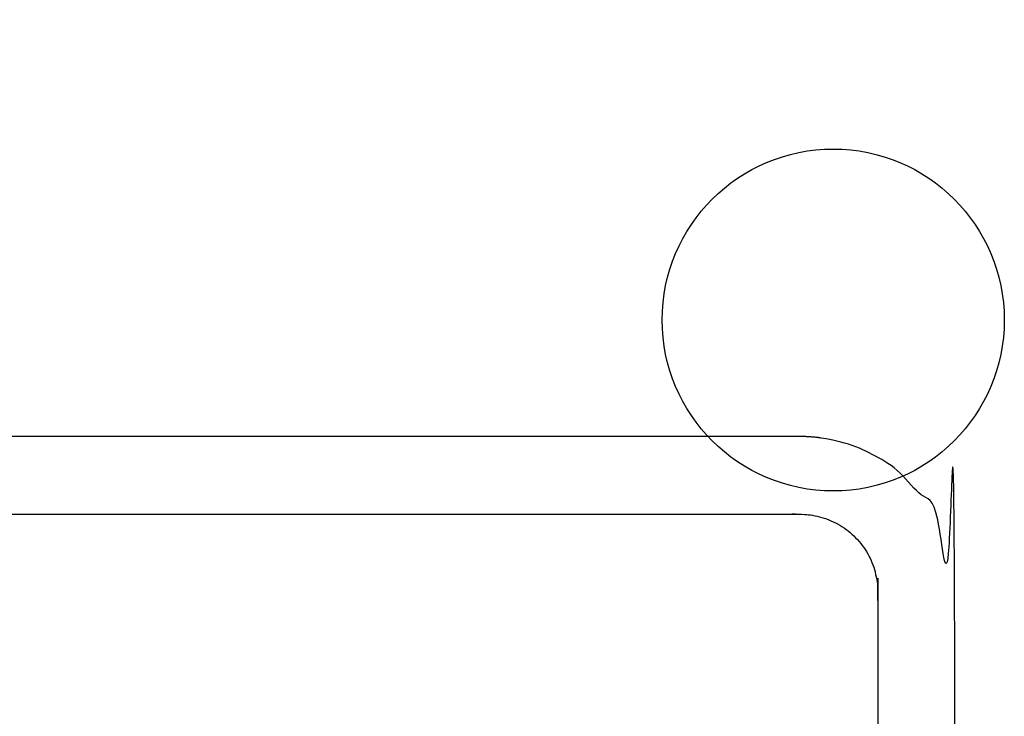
# Model space of a CAD drawing. Header units: millimetres. Extents: x -2435 to 1775, y -250 to 1540.
# Tile 18 of 60: x -2045 to -1982, y 868 to 913. Entities that reach past the tile are written whole.
import ezdxf

# ---------------------------------------------------------------- set-up
doc = ezdxf.new("R2010")
doc.units = ezdxf.units.MM
doc.header["$MEASUREMENT"] = 0
doc.layers.add('Work layer', color=254, linetype='Continuous', true_color=0xdddddd)

msp = doc.modelspace()

# ---------------------------------------------------------------- linework, layer by layer
at = {"layer": 'Work layer'}
msp.add_circle((-1992.897, 893.816), 11, dxfattribs=at)
for points, weights, knots in [([(-1995.035, 556.317), (-2053.535, 556.317), (-2112.035, 556.317), (-2122.035, 556.317, -3), (-2122.035, 566.317, -3), (-2122.035, 721.317, -3), (-2122.035, 876.317, -3), (-2122.035, 886.317, -3), (-2112.035, 886.317), (-2053.535, 886.317), (-1995.035, 886.317), (-1985.035, 886.317, -3), (-1985.035, 876.317, -3), (-1985.035, 721.317, -3), (-1985.035, 566.317, -3), (-1985.035, 556.317, -3), (-1995.035, 556.317)], [1, 1, 1, 0.707106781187, 1, 1, 1, 0.707106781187, 1, 1, 1, 0.707106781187, 1, 1, 1, 0.707106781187, 1], [-565.991149, -565.991149, -565.991149, -448.991149, -448.991149, -291.358259, -291.358259, -274.63289, -274.63289, -117, -117, 0, 0, 157.63289, 157.63289, 174.358259, 174.358259, 331.991149, 331.991149, 331.991149]), ([(-1995.035, 561.317), (-1990.035, 561.317), (-1990.035, 566.317), (-1990.035, 721.317), (-1990.035, 876.317), (-1990.035, 881.317), (-1995.035, 881.317), (-2053.535, 881.317), (-2112.035, 881.317), (-2117.035, 881.317), (-2117.035, 876.317), (-2117.035, 721.317), (-2117.035, 566.317), (-2117.035, 561.317), (-2112.035, 561.317), (-2053.535, 561.317), (-1995.035, 561.317)], [1, 0.707106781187, 1, 1, 1, 0.707106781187, 1, 1, 1, 0.707106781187, 1, 1, 1, 0.707106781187, 1, 1, 1], [0, 0, 0, 7.853982, 7.853982, 317.853982, 317.853982, 325.707963, 325.707963, 442.707963, 442.707963, 450.561945, 450.561945, 760.561945, 760.561945, 768.415927, 768.415927, 885.415927, 885.415927, 885.415927])]:
    msp.add_rational_spline(points, weights, degree=2, knots=knots, dxfattribs=at)

doc.saveas('drawing.dxf')
